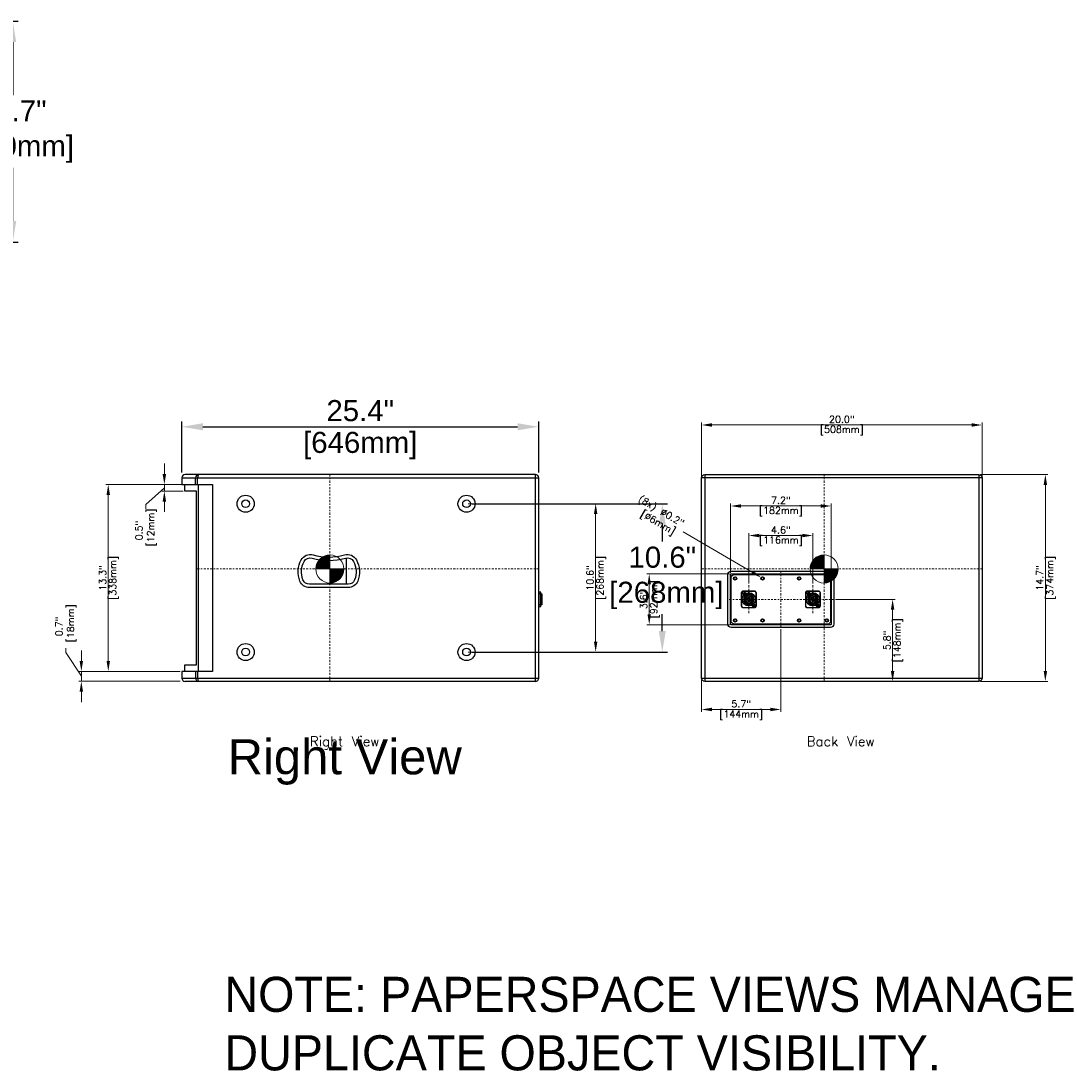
# Model space of a CAD drawing. Extents: x -7 to 141, y 25 to 136.
# Tile 3 of 3: x 67 to 141, y 43 to 118. Entities that reach past the tile are written whole.
import ezdxf
from ezdxf.enums import TextEntityAlignment as Align

# ---------------------------------------------------------------- set-up
doc = ezdxf.new("R2010")
doc.units = 0
doc.header["$LTSCALE"] = 0.125
doc.header["$MEASUREMENT"] = 0
doc.linetypes.add('CENTER', pattern=[2, 1.25, -0.25, 0.25, -0.25])
doc.layers.get('0').update_dxf_attribs({"linetype": 'CONTINUOUS', "lineweight": 5})
doc.layers.get('DEFPOINTS').update_dxf_attribs({"linetype": 'CONTINUOUS'})
for name, color, linetype, lineweight in [('es-device', 1, 'CONTINUOUS', 25), ('ES-DEVICE-WEB', 7, 'CONTINUOUS', 25), ('es-dimension', 7, 'CONTINUOUS', 5), ('ES-DIMENSION-WEB', 7, 'CONTINUOUS', 15), ('es-text', 5, 'CONTINUOUS', 5)]:
    doc.layers.add(name, color=color, linetype=linetype, lineweight=lineweight)
doc.layers.add('ES-TEXT-NOTE', color=7, linetype='CONTINUOUS', plot=False)
doc.layers.add('ES-TEXT-WEB', color=7, linetype='CONTINUOUS')
doc.styles.get("Standard").update_dxf_attribs({"font": 'txt.shx'})
doc.styles.add('TrueType', font='ARIALUNI.TTF')
doc.dimstyles.get("Standard").update_dxf_attribs({"dimscale": 0, "dimtxt": 0.4925, "dimasz": 0.7425, "dimexe": 0.18, "dimexo": 0.125, "dimgap": 0.1525, "dimtad": 0, "dimdec": 1, "dimzin": 0, "dimdsep": 46, "dimtxsty": 'Standard', "dimcen": 0, "dimclrd": 256, "dimclre": 256, "dimadec": 0, "dimazin": 0, "dimtfac": 1, "dimtdec": 1, "dimtofl": 0, "dimtmove": 1, "dimatfit": 3, "dimfxl": 0, "dimtolj": 1, "dimtzin": 0, "dimlwd": -1, "dimlwe": -1, "dimarcsym": 0})
doc.dimstyles.new('TrueType', dxfattribs={"dimscale": 1.5, "dimtxt": 1, "dimasz": 1, "dimexe": 0.25, "dimexo": 0.25, "dimgap": 0.25, "dimtad": 0, "dimtih": 1, "dimtoh": 1, "dimdec": 1, "dimzin": 0, "dimdsep": 46, "dimtxsty": 'TrueType', "dimcen": 0, "dimadec": 0, "dimazin": 0, "dimtfac": 1, "dimtdec": 1, "dimtofl": 0, "dimtmove": 1, "dimatfit": 3, "dimfxl": 0, "dimtolj": 1, "dimtzin": 0, "dimarcsym": 0})

# ---------------------------------------------------------------- blocks, each defined once
blk = doc.blocks.new('*D8')
at = {"layer": 'DEFPOINTS', "color": 0}
for p in [(57.508, 118.24), (57.508, 102.492), (66.893, 102.492)]:
    blk.add_point(p, dxfattribs=at)
at = {"layer": 'ES-DIMENSION-WEB', "color": 0, "lineweight": -2}
for p, q in [((57.883, 118.24), (67.268, 118.24)), ((66.893, 116.74), (66.893, 112.957)), ((66.893, 103.992), (66.893, 107.775)), ((57.883, 102.492), (67.268, 102.492))]:
    blk.add_line(p, q, dxfattribs=at)
at = {"layer": 'ES-DIMENSION-WEB', "color": 0}
for points in [[(66.643, 116.74), (67.143, 116.74), (66.893, 118.24)], [(66.643, 103.992), (67.143, 103.992), (66.893, 102.492)]]:
    blk.add_solid(points, dxfattribs=at)
at = {"layer": 'ES-DIMENSION-WEB', "color": 0, "insert": (66.893, 110.366), "char_height": 1.5, "attachment_point": 5, "style": 'TrueType'}
blk.add_mtext('\\A1;15.7"\\P [400mm]', dxfattribs=at)
blk = doc.blocks.new('*D11')
at = {"layer": 'DEFPOINTS', "color": 0}
for p in [(99.242, 83.849), (99.242, 73.282), (113.195, 73.282)]:
    blk.add_point(p, dxfattribs=at)
at = {"layer": 'ES-DIMENSION-WEB', "color": 0, "lineweight": -2}
for p, q in [((99.617, 83.849), (113.57, 83.849)), ((113.195, 82.349), (113.195, 81.157)), ((113.195, 74.782), (113.195, 75.975)), ((99.617, 73.282), (113.57, 73.282))]:
    blk.add_line(p, q, dxfattribs=at)
at = {"layer": 'ES-DIMENSION-WEB', "color": 0}
for points in [[(112.945, 82.349), (113.445, 82.349), (113.195, 83.849)], [(112.945, 74.782), (113.445, 74.782), (113.195, 73.282)]]:
    blk.add_solid(points, dxfattribs=at)
at = {"layer": 'ES-DIMENSION-WEB', "color": 0, "insert": (113.195, 78.566), "char_height": 1.5, "attachment_point": 5, "style": 'TrueType'}
blk.add_mtext('\\A1;10.6"\\P [268mm]', dxfattribs=at)
blk = doc.blocks.new('COG')
h = blk.add_hatch()
h.set_pattern_fill('ANSI31', color=256, scale=0.1, style=0)
h.set_pattern_definition([(45, (41.252907, -178.948929), (-0.0088388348, 0.0088388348), [])])
h.paths.add_polyline_path([(0.707, 0.707, 0.198912), (0, 1), (0, 0)])
h.paths.add_polyline_path([(0, 1, 0.198912), (-0.707, 0.707), (0, 0)])
h.paths.add_polyline_path([(0, 0), (-0.707, -0.707, 0.198912), (0, -1)])
h.paths.add_polyline_path([(0, 0), (0, -1, 0.198912), (0.707, -0.707)])
for p, q in [((-0.707, -0.707), (0.707, 0.707)), ((0.707, -0.707), (-0.707, 0.707))]:
    blk.add_line(p, q)
blk.add_circle((0, 0), 1)
blk = doc.blocks.new('*D14')
at = {"layer": 'DEFPOINTS', "color": 0}
for p in [(135.758, 85.936), (135.757, 71.196), (140.501, 71.196)]:
    blk.add_point(p, dxfattribs=at)
at = {"layer": 'es-dimension'}
for p, q in [((135.883, 85.936), (140.681, 85.936)), ((140.501, 85.193), (140.501, 71.938)), ((135.882, 71.196), (140.681, 71.196))]:
    blk.add_line(p, q, dxfattribs=at)
for points in [[(140.378, 85.193), (140.625, 85.193), (140.501, 85.936)], [(140.378, 71.938), (140.625, 71.938), (140.501, 71.196)]]:
    blk.add_solid(points, dxfattribs=at)
at = {"layer": 'es-dimension', "color": 0, "char_height": 0.4925, "attachment_point": 5, "rotation": 90}
for s, insert in [('\\A1;14.7"', (140.103, 78.566)), ('\\A1;[374mm]', (140.9, 78.566))]:
    blk.add_mtext(s, dxfattribs=dict(at, insert=insert))
blk = doc.blocks.new('*D15')
at = {"layer": 'DEFPOINTS', "color": 0}
for p in [(115.993, 89.459), (115.993, 85.7), (135.993, 85.7)]:
    blk.add_point(p, dxfattribs=at)
at = {"layer": 'es-dimension'}
for p, q in [((115.993, 85.825), (115.993, 89.639)), ((135.25, 89.459), (116.735, 89.459)), ((135.993, 85.825), (135.993, 89.639))]:
    blk.add_line(p, q, dxfattribs=at)
for points in [[(116.735, 89.583), (116.735, 89.336), (115.993, 89.459)], [(135.25, 89.583), (135.25, 89.336), (135.993, 89.459)]]:
    blk.add_solid(points, dxfattribs=at)
at = {"layer": 'es-dimension', "color": 0, "char_height": 0.4925, "attachment_point": 5}
for s, insert in [('\\A1;20.0"', (125.993, 89.858)), ('\\A1;[508mm]', (125.993, 89.061))]:
    blk.add_mtext(s, dxfattribs=dict(at, insert=insert))
blk = doc.blocks.new('*D16')
at = {"layer": 'DEFPOINTS', "color": 0}
for p in [(125.23, 83.689), (118.064, 78.81), (125.23, 78.81)]:
    blk.add_point(p, dxfattribs=at)
at = {"layer": 'es-dimension'}
for p, q in [((118.064, 78.935), (118.064, 83.869)), ((125.23, 78.935), (125.23, 83.869)), ((118.807, 83.689), (124.487, 83.689))]:
    blk.add_line(p, q, dxfattribs=at)
for points in [[(118.807, 83.812), (118.807, 83.565), (118.064, 83.689)], [(124.487, 83.812), (124.487, 83.565), (125.23, 83.689)]]:
    blk.add_solid(points, dxfattribs=at)
at = {"layer": 'es-dimension', "color": 0, "char_height": 0.4925, "attachment_point": 5}
for s, insert in [('\\A1;7.2"', (121.647, 84.087)), ('\\A1;[182mm]', (121.647, 83.29))]:
    blk.add_mtext(s, dxfattribs=dict(at, insert=insert))
blk = doc.blocks.new('*D17')
at = {"layer": 'DEFPOINTS', "color": 0}
for p in [(118.104, 78.849), (112.264, 75.227), (118.104, 75.227)]:
    blk.add_point(p, dxfattribs=at)
at = {"layer": 'es-dimension'}
for p, q in [((117.979, 78.849), (112.084, 78.849)), ((112.264, 78.107), (112.264, 75.97)), ((117.979, 75.227), (112.084, 75.227))]:
    blk.add_line(p, q, dxfattribs=at)
for points in [[(112.14, 78.107), (112.387, 78.107), (112.264, 78.849)], [(112.14, 75.97), (112.387, 75.97), (112.264, 75.227)]]:
    blk.add_solid(points, dxfattribs=at)
at = {"layer": 'es-dimension', "color": 0, "char_height": 0.4925, "attachment_point": 5, "rotation": 90}
for s, insert in [('\\A1;[92mm]', (112.662, 77.038)), ('\\A1;3.6"', (111.865, 77.038))]:
    blk.add_mtext(s, dxfattribs=dict(at, insert=insert))
blk = doc.blocks.new('*D18')
at = {"layer": 'DEFPOINTS', "color": 0}
for p in [(125.426, 77.038), (128.626, 71.196), (129.611, 71.196)]:
    blk.add_point(p, dxfattribs=at)
at = {"layer": 'es-dimension'}
for p, q in [((125.551, 77.038), (129.791, 77.038)), ((129.611, 76.296), (129.611, 71.938)), ((128.751, 71.196), (129.791, 71.196))]:
    blk.add_line(p, q, dxfattribs=at)
for points in [[(129.488, 76.296), (129.735, 76.296), (129.611, 77.038)], [(129.488, 71.938), (129.735, 71.938), (129.611, 71.196)]]:
    blk.add_solid(points, dxfattribs=at)
at = {"layer": 'es-dimension', "color": 0, "char_height": 0.4925, "attachment_point": 5, "rotation": 90}
for s, insert in [('\\A1;[148mm]', (130.01, 74.117)), ('\\A1;5.8"', (129.213, 74.117))]:
    blk.add_mtext(s, dxfattribs=dict(at, insert=insert))
blk = doc.blocks.new('*D19')
at = {"layer": 'DEFPOINTS', "color": 0}
for p in [(121.647, 75.03), (115.993, 71.432), (115.993, 69.193)]:
    blk.add_point(p, dxfattribs=at)
at = {"layer": 'es-dimension'}
for p, q in [((121.647, 74.905), (121.647, 69.013)), ((115.993, 71.307), (115.993, 69.013)), ((120.904, 69.193), (116.735, 69.193))]:
    blk.add_line(p, q, dxfattribs=at)
for points in [[(116.735, 69.317), (116.735, 69.069), (115.993, 69.193)], [(120.904, 69.317), (120.904, 69.069), (121.647, 69.193)]]:
    blk.add_solid(points, dxfattribs=at)
at = {"layer": 'es-dimension', "color": 0, "char_height": 0.4925, "attachment_point": 5}
for s, insert in [('\\A1;5.7"', (118.82, 69.592)), ('\\A1;[144mm]', (118.82, 68.794))]:
    blk.add_mtext(s, dxfattribs=dict(at, insert=insert))
blk = doc.blocks.new('*D20')
at = {"layer": 'DEFPOINTS', "color": 0}
for p in [(120.246, 78.594), (120.45, 78.475)]:
    blk.add_point(p, dxfattribs=at)
at = {"layer": 'es-dimension'}
blk.add_line((114.674, 81.859), (119.605, 78.97), dxfattribs=at)
blk.add_solid([(119.668, 79.076), (119.543, 78.863), (120.246, 78.594)], dxfattribs=at)
at = {"layer": 'es-dimension', "color": 0, "insert": (112.879, 82.911), "char_height": 0.4925, "attachment_point": 5, "rotation": 329.6291}
blk.add_mtext('\\A1;(8x) ∅0.2"\\P [∅6mm]', dxfattribs=at)
blk = doc.blocks.new('cover-1')
blk.add_lwpolyline([(-3.335, 1.76), (3.335, 1.76, -0.414214), (3.531, 1.563), (3.531, -1.563, -0.414214), (3.335, -1.76), (-3.335, -1.76, -0.414214), (-3.531, -1.563), (-3.531, 1.563, -0.414214)], format="xyb", close=True)
for centre, radius in [((-3.268, 1.496), 0.0984), ((-1.299, 1.496), 0.0984), ((1.299, 1.496), 0.0984), ((3.268, 1.496), 0.0984), ((-2.657, 0.482), 0.0984), ((-2.283, 0), 0.472), ((1.909, 0.482), 0.0984), ((2.283, 0), 0.472), ((-1.909, -0.482), 0.0984), ((2.657, -0.482), 0.0984), ((-3.268, -1.496), 0.0984), ((-1.299, -1.496), 0.0984), ((1.299, -1.496), 0.0984), ((3.268, -1.496), 0.0984)]:
    blk.add_circle(centre, radius)
blk = doc.blocks.new('NL-4')
for p, q in [((-0.336, 0.067), (-0.341, 0.073)), ((-0.335, 0.097), (-0.222, 0.097)), ((-0.319, 0.067), (-0.313, 0.073)), ((-0.241, 0.03), (-0.241, 0.097)), ((-0.236, 0.097), (-0.228, 0.089)), ((-0.228, 0.089), (-0.217, 0.089)), ((-0.228, 0.089), (-0.228, -0.01)), ((-0.225, 0.266), (-0.149, 0.191)), ((-0.225, 0.09), (-0.199, 0.09)), ((-0.217, 0.09), (-0.217, 0.066)), ((-0.097, 0.056), (-0.126, 0.073)), ((-0.122, 0.373), (-0.106, 0.373)), ((-0.1, 0.381), (-0.104, 0.396)), ((-0.102, 0.38), (-0.102, 0.333)), ((-0.098, 0.055), (0.098, 0.055)), ((-0.091, 0.066), (-0.091, 0.104)), ((-0.022, 0.119), (-0.069, 0.119)), ((-0.043, 0.375), (-0.049, 0.381)), ((-0.043, 0.368), (-0.049, 0.361)), ((-0.042, 0.395), (-0.043, 0.407)), ((0.04, 0.132), (-0.02, 0.132)), ((-0.007, 0.124), (-0.013, 0.114)), ((0.027, 0.119), (0.006, 0.119)), ((0.063, 0.119), (0.029, 0.119)), ((0.042, 0.395), (0.043, 0.407)), ((0.043, 0.375), (0.049, 0.381)), ((0.043, 0.368), (0.049, 0.361)), ((0.063, 0.093), (0.063, 0.131)), ((0.1, 0.381), (0.104, 0.396)), ((0.102, 0.38), (0.102, 0.337)), ((0.106, 0.373), (0.122, 0.373)), ((0.225, 0.266), (0.149, 0.191)), ((0.171, 0.171), (0.155, 0.155)), ((0.222, 0.096), (0.205, 0.096)), ((0.217, 0.094), (0.206, 0.094)), ((0.217, 0.066), (0.217, 0.094)), ((0.228, 0.089), (0.217, 0.089)), ((0.335, 0.097), (0.222, 0.097)), ((0.228, 0.089), (0.236, 0.097)), ((0.228, 0.031), (0.228, 0.089)), ((0.228, 0.007), (0.238, 0.013)), ((0.228, -0.089), (0.228, 0.007)), ((0.241, 0.023), (0.241, 0.097)), ((0.293, 0.195), (0.291, 0.192)), ((0.319, 0.067), (0.313, 0.073)), ((0.336, 0.067), (0.341, 0.073)), ((-0.336, -0.067), (-0.341, -0.073)), ((-0.335, -0.097), (-0.222, -0.097)), ((-0.319, -0.067), (-0.313, -0.073)), ((-0.272, -0.223), (-0.27, -0.22)), ((-0.241, -0.023), (-0.241, -0.097)), ((-0.23, -0.007), (-0.24, -0.013)), ((-0.228, -0.089), (-0.236, -0.097)), ((-0.228, -0.034), (-0.228, -0.089)), ((-0.228, -0.089), (-0.217, -0.089)), ((-0.225, -0.266), (-0.149, -0.191)), ((-0.222, -0.096), (-0.205, -0.096)), ((-0.217, -0.066), (-0.217, -0.094)), ((-0.217, -0.094), (-0.206, -0.094)), ((-0.171, -0.171), (-0.155, -0.155)), ((-0.098, -0.055), (0.098, -0.055)), ((-0.073, -0.357), (-0.065, -0.35)), ((-0.065, -0.388), (-0.073, -0.395)), ((-0.063, -0.093), (-0.063, -0.131)), ((-0.063, -0.119), (-0.029, -0.119)), ((-0.043, -0.368), (-0.049, -0.361)), ((-0.043, -0.375), (-0.049, -0.381)), ((-0.04, -0.132), (0.02, -0.132)), ((-0.027, -0.119), (-0.006, -0.119)), ((0.007, -0.124), (0.013, -0.114)), ((0.022, -0.119), (0.069, -0.119)), ((0.043, -0.368), (0.049, -0.361)), ((0.043, -0.375), (0.049, -0.381)), ((0.073, -0.357), (0.065, -0.35)), ((0.065, -0.388), (0.073, -0.395)), ((0.091, -0.066), (0.091, -0.104)), ((0.091, -0.066), (0.091, -0.104)), ((0.097, -0.056), (0.126, -0.073)), ((0.097, -0.056), (0.126, -0.073)), ((0.225, -0.266), (0.149, -0.191)), ((0.225, -0.09), (0.199, -0.09)), ((0.217, -0.09), (0.217, -0.066)), ((0.228, -0.089), (0.217, -0.089)), ((0.335, -0.097), (0.222, -0.097)), ((0.236, -0.097), (0.228, -0.089)), ((0.241, -0.031), (0.241, -0.097)), ((0.319, -0.067), (0.313, -0.073)), ((0.336, -0.067), (0.341, -0.073))]:
    blk.add_line(p, q)
at = {"flags": 128}
for points in [[(-0.374, 0.61), (0.374, 0.61, -0.414214), (0.512, 0.472), (0.512, -0.472, -0.414214), (0.374, -0.61), (-0.374, -0.61, -0.414214), (-0.512, -0.472), (-0.512, 0.472, -0.414214), (-0.374, 0.61)], [(-0.374, 0.594), (0.374, 0.594, -0.414214), (0.496, 0.472), (0.496, -0.472, -0.414214), (0.374, -0.594), (-0.374, -0.594, -0.414214), (-0.496, -0.472), (-0.496, 0.472, -0.414214)], [(-0.319, 0.067), (-0.319, -0.067), (-0.336, -0.067, -0.098685), (-0.336, 0.067), (-0.319, 0.067)], [(-0.106, 0.336), (-0.122, 0.336), (-0.122, 0.373, -0.340527), (-0.104, 0.396, -0.129697), (0.104, 0.396, -0.340527), (0.122, 0.373), (0.122, 0.336), (0.106, 0.336), (0.106, 0.373, 0.340527), (0.1, 0.381, 0.129697), (-0.1, 0.381, 0.340527), (-0.106, 0.373)], [(-0.055, 0.366), (-0.055, 0.374), (-0.043, 0.387, -0.055823), (0.043, 0.387), (0.055, 0.374), (0.055, 0.366), (0.043, 0.356, 0.060785), (-0.043, 0.356)], [(-0.043, 0.368), (-0.043, 0.375, -0.057502), (0.043, 0.375), (0.043, 0.368, 0.058712), (-0.043, 0.368)], [(0.319, -0.067), (0.319, 0.067), (0.336, 0.067, -0.098685), (0.336, -0.067), (0.319, -0.067)], [(0.055, -0.366), (0.055, -0.374), (0.043, -0.387, -0.055823), (-0.043, -0.387), (-0.055, -0.374), (-0.055, -0.366), (-0.043, -0.356, 0.060785), (0.043, -0.356)], [(0.043, -0.368), (0.043, -0.375, -0.057502), (-0.043, -0.375), (-0.043, -0.368, 0.058712), (0.043, -0.368)]]:
    blk.add_lwpolyline(points, format="xyb", close=True, dxfattribs=at)
for points in [[(-0.341, 0.073), (-0.334, 0.079), (-0.319, 0.079), (-0.307, 0.067), (-0.307, -0.067), (-0.319, -0.079), (-0.334, -0.079), (-0.341, -0.073)], [(-0.047, 0.579), (0.047, 0.579), (0, 0.497), (-0.047, 0.579)], [(0.341, -0.073), (0.334, -0.079), (0.319, -0.079), (0.307, -0.067), (0.307, 0.067), (0.319, 0.079), (0.334, 0.079), (0.341, 0.073)]]:
    blk.add_lwpolyline(points, dxfattribs=at)
for points in [[(-0.312, 0.156), (-0.217, 0.156, 0.668179), (-0.211, 0.169), (-0.266, 0.225)], [(-0.222, -0.045), (-0.24, -0.013, -0.198912), (-0.246, 0.032), (-0.235, 0.029, 0.198887), (-0.23, -0.007), (-0.226, -0.014)], [(0.123, 0.334), (0.123, 0.393, 0.153023), (-0.123, 0.393), (-0.123, 0.334)], [(-0.111, 0.336), (-0.111, 0.373, -0.340527), (-0.102, 0.385, -0.037545), (-0.043, 0.396), (-0.042, 0.395, -0.052555), (0.042, 0.395), (0.043, 0.396, -0.037545), (0.102, 0.385, -0.340527), (0.111, 0.373), (0.111, 0.336)], [(-0.042, 0.131), (-0.013, 0.114, 0.198905), (0.032, 0.108), (0.029, 0.12, -0.198912), (-0.007, 0.124), (-0.026, 0.135)], [(0.312, 0.156), (0.217, 0.156, -0.668179), (0.211, 0.169), (0.266, 0.225)], [(0.223, 0.04), (0.238, 0.013, -0.198912), (0.244, -0.032), (0.233, -0.029, 0.198887), (0.228, 0.007), (0.226, 0.011)], [(-0.312, -0.156), (-0.217, -0.156, -0.668179), (-0.211, -0.169), (-0.266, -0.225)], [(-0.073, -0.357), (-0.073, -0.395, 0.091445), (0.073, -0.395), (0.073, -0.357)], [(-0.065, -0.342), (-0.065, -0.388, 0.083069), (0.065, -0.388), (0.065, -0.342)], [(0.042, -0.131), (0.013, -0.114, 0.198905), (-0.032, -0.108), (-0.029, -0.12, -0.198912), (0.007, -0.124), (0.026, -0.135)], [(0.312, -0.156), (0.217, -0.156, 0.668179), (0.211, -0.169), (0.266, -0.225)]]:
    blk.add_lwpolyline(points, format="xyb", dxfattribs=at)
for centre, radius in [((-0.374, 0.472), 0.118), ((0, 0), 0.465), ((-0.374, 0.472), 0.0689), ((0, 0), 0.348), ((0.374, -0.472), 0.118), ((0.374, -0.472), 0.0689)]:
    blk.add_circle(centre, radius)
for radius, start, end in [(0.364, 109.74359, 258.46396), (0.356, 110.19864, 259.49591), (0.226, 156.60443, 225), (0.242, 1.31418, 158.19563), (0.219, 155.71467, 225), (0.146, 64.37797, 150), (0.138, 62.79711, 150), (0.112, 143.80555, 235.84708), (0.112, 323.80555, 55.84708), (0.356, 280.50409, 69.80136), (0.364, 281.53604, 70.25641), (0.352, 33.63889, 73.10415), (0.219, 335.71467, 45), (0.226, 336.60443, 45), (0.352, 219.37151, 253.10415), (0.242, 203.27796, 352.74733), (0.138, 242.79711, 330), (0.146, 244.37797, 330)]:
    blk.add_arc((0, 0), radius, start, end)
blk = doc.blocks.new('*D24')
at = {"layer": 'DEFPOINTS', "color": 0}
for p in [(123.93, 81.584), (119.363, 78.038), (123.93, 78.038)]:
    blk.add_point(p, dxfattribs=at)
at = {"layer": 'es-dimension'}
for p, q in [((119.363, 78.163), (119.363, 81.764)), ((120.106, 81.584), (123.188, 81.584)), ((123.93, 78.163), (123.93, 81.764))]:
    blk.add_line(p, q, dxfattribs=at)
for points in [[(120.106, 81.708), (120.106, 81.46), (119.363, 81.584)], [(123.188, 81.708), (123.188, 81.46), (123.93, 81.584)]]:
    blk.add_solid(points, dxfattribs=at)
at = {"layer": 'es-dimension', "color": 0, "char_height": 0.4925, "attachment_point": 5}
for s, insert in [('\\A1;4.6"', (121.647, 81.983)), ('\\A1;[116mm]', (121.647, 81.185))]:
    blk.add_mtext(s, dxfattribs=dict(at, insert=insert))
blk = doc.blocks.new('NL-4-side')
for p, q in [((-0.512, 0.135), (0.512, 0.135)), ((-0.396, 0.149), (-0.396, 0)), ((0.39, 0.225), (-0.39, 0.225)), ((0.396, 0.149), (0.396, 0))]:
    blk.add_line(p, q)
at = {"flags": 128}
blk.add_lwpolyline([(-0.512, 0), (0.512, 0), (0.512, 0.135, 0.414214), (0.499, 0.149), (-0.499, 0.149, 0.414214), (-0.512, 0.135)], format="xyb", close=True, dxfattribs=at)
blk.add_lwpolyline([(-0.39, 0.149), (-0.39, 0.225, -0.414214), (-0.383, 0.231), (0.383, 0.231, -0.414214), (0.39, 0.225), (0.39, 0.149)], format="xyb", dxfattribs=at)
blk = doc.blocks.new('*D33')
at = {"layer": 'DEFPOINTS', "color": 0}
for p in [(78.944, 85.223), (73.702, 71.908), (78.944, 71.908)]:
    blk.add_point(p, dxfattribs=at)
at = {"layer": 'es-dimension'}
for p, q in [((78.819, 85.223), (73.522, 85.223)), ((73.702, 84.481), (73.702, 72.651)), ((78.819, 71.908), (73.522, 71.908))]:
    blk.add_line(p, q, dxfattribs=at)
for points in [[(73.578, 84.481), (73.825, 84.481), (73.702, 85.223)], [(73.578, 72.651), (73.825, 72.651), (73.702, 71.908)]]:
    blk.add_solid(points, dxfattribs=at)
at = {"layer": 'es-dimension', "color": 0, "char_height": 0.4925, "attachment_point": 5, "rotation": 90}
for s, insert in [('\\A1;13.3"', (73.303, 78.566)), ('\\A1;[338mm]', (74.1, 78.566))]:
    blk.add_mtext(s, dxfattribs=dict(at, insert=insert))
blk = doc.blocks.new('*D34')
at = {"layer": 'DEFPOINTS', "color": 0}
for p in [(77.701, 84.751), (79.158, 85.223), (79.158, 84.751)]:
    blk.add_point(p, dxfattribs=at)
at = {"layer": 'es-dimension'}
for p, q in [((77.701, 85.966), (77.701, 86.708)), ((77.701, 84.987), (76.391, 83.79)), ((79.033, 85.223), (77.521, 85.223)), ((79.033, 84.751), (77.521, 84.751)), ((77.701, 85.223), (77.701, 84.751)), ((76.391, 83.79), (76.391, 83.485)), ((77.701, 84.008), (77.701, 83.266))]:
    blk.add_line(p, q, dxfattribs=at)
for points in [[(77.577, 85.966), (77.824, 85.966), (77.701, 85.223)], [(77.577, 84.008), (77.824, 84.008), (77.701, 84.751)]]:
    blk.add_solid(points, dxfattribs=at)
at = {"layer": 'es-dimension', "color": 0, "insert": (76.391, 81.937), "char_height": 0.4925, "attachment_point": 5, "rotation": 90}
blk.add_mtext('\\A1;0.5"\\P [12mm]', dxfattribs=at)
blk = doc.blocks.new('*D35')
at = {"layer": 'DEFPOINTS', "color": 0}
for p in [(78.944, 71.908), (71.783, 71.2), (78.944, 71.2)]:
    blk.add_point(p, dxfattribs=at)
at = {"layer": 'es-dimension'}
for p, q in [((70.682, 73.257), (70.682, 73.562)), ((71.783, 72.651), (71.783, 73.393)), ((71.783, 71.554), (70.682, 73.257)), ((78.819, 71.908), (71.603, 71.908)), ((71.783, 71.908), (71.783, 71.2)), ((78.819, 71.2), (71.603, 71.2)), ((71.783, 70.457), (71.783, 69.715))]:
    blk.add_line(p, q, dxfattribs=at)
for points in [[(71.659, 72.651), (71.907, 72.651), (71.783, 71.908)], [(71.659, 70.457), (71.907, 70.457), (71.783, 71.2)]]:
    blk.add_solid(points, dxfattribs=at)
at = {"layer": 'es-dimension', "color": 0, "insert": (70.682, 75.11), "char_height": 0.4925, "attachment_point": 5, "rotation": 90}
blk.add_mtext('\\A1;0.7"\\P [18mm]', dxfattribs=at)
blk = doc.blocks.new('*D40')
at = {"layer": 'DEFPOINTS', "color": 0}
for p in [(104.384, 89.332), (78.944, 85.7), (104.384, 85.7)]:
    blk.add_point(p, dxfattribs=at)
at = {"layer": 'ES-DIMENSION-WEB', "color": 0, "lineweight": -2}
for p, q in [((78.944, 86.075), (78.944, 89.707)), ((80.444, 89.332), (102.884, 89.332)), ((104.384, 86.075), (104.384, 89.707))]:
    blk.add_line(p, q, dxfattribs=at)
at = {"layer": 'ES-DIMENSION-WEB', "color": 0}
for points in [[(80.444, 89.582), (80.444, 89.082), (78.944, 89.332)], [(102.884, 89.582), (102.884, 89.082), (104.384, 89.332)]]:
    blk.add_solid(points, dxfattribs=at)
at = {"layer": 'ES-DIMENSION-WEB', "color": 0, "char_height": 1.5, "attachment_point": 5, "style": 'TrueType'}
for s, insert in [('\\A1;25.4"', (91.664, 90.473)), ('\\A1;[646mm]', (91.664, 87.994))]:
    blk.add_mtext(s, dxfattribs=dict(at, insert=insert))
blk = doc.blocks.new('duplicate_objects_note')
at = {"insert": (0, 0), "char_height": 2.5, "width": 70.3349, "attachment_point": 1, "style": 'TrueType'}
blk.add_mtext('NOTE: PAPERSPACE VIEWS MANAGE DUPLICATE OBJECT VISIBILITY. ', dxfattribs=at)
blk = doc.blocks.new('*D43')
at = {"layer": 'DEFPOINTS', "color": 0}
for p in [(99.242, 83.849), (99.242, 73.282), (108.445, 73.282)]:
    blk.add_point(p, dxfattribs=at)
at = {"layer": 'es-dimension'}
for p, q in [((99.367, 83.849), (108.625, 83.849)), ((108.445, 83.107), (108.445, 74.025)), ((99.367, 73.282), (108.625, 73.282))]:
    blk.add_line(p, q, dxfattribs=at)
for points in [[(108.321, 83.107), (108.569, 83.107), (108.445, 83.849)], [(108.321, 74.025), (108.569, 74.025), (108.445, 73.282)]]:
    blk.add_solid(points, dxfattribs=at)
at = {"layer": 'es-dimension', "color": 0, "char_height": 0.4925, "attachment_point": 5, "rotation": 90}
for s, insert in [('\\A1;10.6"', (108.046, 78.566)), ('\\A1;[268mm]', (108.844, 78.566))]:
    blk.add_mtext(s, dxfattribs=dict(at, insert=insert))

msp = doc.modelspace()

# ---------------------------------------------------------------- linework, layer by layer
at = {"linetype": 'CENTER'}
for p, q in [((89.5, 71.196), (89.5, 85.936)), ((124.729, 71.196), (124.729, 85.936)), ((104.384, 79.202), (80, 79.202)), ((115.993, 79.202), (135.993, 79.202)), ((121.647, 75.03), (121.647, 79.046)), ((119.363, 78.038), (119.363, 76.038)), ((123.93, 78.038), (123.93, 76.038)), ((125.426, 77.038), (117.867, 77.038))]:
    msp.add_line(p, q, dxfattribs=at)
at = {"layer": 'es-device'}
for p, q in [((78.944, 85.7), (104.384, 85.7)), ((78.944, 85.7), (78.944, 85.223)), ((104.15, 85.936), (79.18, 85.936)), ((79.918, 85.223), (79.918, 85.7)), ((80.069, 85.223), (80.069, 85.7)), ((104.15, 71.196), (104.15, 85.936)), ((104.384, 71.432), (104.384, 85.7)), ((135.993, 85.7), (115.993, 85.7)), ((116.229, 85.936), (116.229, 71.196)), ((135.758, 85.936), (135.757, 71.196)), ((78.944, 85.223), (81.133, 85.223)), ((80.124, 71.908), (80.124, 85.223)), ((81.133, 85.223), (81.133, 71.908)), ((90.67, 79.992), (90.67, 78.109)), ((81.133, 71.908), (78.944, 71.908)), ((78.944, 71.908), (78.944, 71.432)), ((79.918, 71.908), (79.918, 71.432)), ((80.069, 71.908), (80.069, 71.432)), ((78.944, 71.432), (104.384, 71.432)), ((104.15, 71.196), (79.18, 71.196)), ((115.993, 71.432), (135.993, 71.432))]:
    msp.add_line(p, q, dxfattribs=at)
for points in [[(116.229, 85.936), (135.757, 85.936, -0.414214), (135.993, 85.7), (135.993, 71.432, -0.414214), (135.757, 71.196), (116.229, 71.196, -0.414214), (115.993, 71.432), (115.993, 85.7, -0.414214)], [(90.801, 78.109), (88.045, 78.109, -0.308511), (87.58, 78.427, -0.22131), (87.661, 79.736, -0.352461), (88.239, 79.978, 0.141987), (90.607, 79.978, -0.352455), (91.185, 79.736, -0.221317), (91.266, 78.427, -0.308502)], [(125.19, 75.03), (118.104, 75.03, -0.414214), (117.867, 75.267), (117.867, 78.81, -0.414214), (118.104, 79.046), (125.19, 79.046, -0.414214), (125.426, 78.81), (125.426, 75.267, -0.414214)], [(125.19, 75.227), (118.104, 75.227, -0.414214), (118.064, 75.267), (118.064, 78.81, -0.414214), (118.104, 78.849), (125.19, 78.849, -0.414214), (125.23, 78.81), (125.23, 75.267, -0.414214)]]:
    msp.add_lwpolyline(points, format="xyb", close=True, dxfattribs=at)
msp.add_lwpolyline([(79.158, 71.908), (79.158, 72.381), (80, 72.381), (80, 84.751), (79.158, 84.751), (79.158, 85.223)], dxfattribs=at)
msp.add_lwpolyline([(90.801, 77.873), (88.045, 77.873, -0.308511), (87.36, 78.34, -0.22131), (87.453, 79.849, -0.352461), (88.305, 80.205, 0.141987), (90.541, 80.205, -0.352455), (91.393, 79.849, -0.221317), (91.486, 78.34, -0.308504), (90.801, 77.873, 0.133569)], format="xyb", dxfattribs=at)
for centre, radius in [((83.494, 83.849), 0.61), ((83.494, 83.849), 0.276), ((99.242, 83.849), 0.61), ((99.242, 83.849), 0.276), ((118.379, 78.534), 0.118), ((120.348, 78.534), 0.118), ((122.946, 78.534), 0.118), ((124.915, 78.534), 0.118), ((118.379, 75.542), 0.118), ((120.348, 75.542), 0.118), ((122.946, 75.542), 0.118), ((124.915, 75.542), 0.118), ((83.494, 73.282), 0.61), ((83.494, 73.282), 0.276), ((99.242, 73.282), 0.61), ((99.242, 73.282), 0.276)]:
    msp.add_circle(centre, radius, dxfattribs=at)
for centre, radius, start, end in [((79.18, 85.7), 0.236, 90, 180), ((80.145, 85.709), 0.227, 90.42641, 182.37802), ((80.883, 85.573), 0.824, 153.86802, 171.16481), ((104.147, 85.7), 0.236, 359.99951, 89.99716), ((79.18, 71.432), 0.236, 180, 270), ((80.145, 71.423), 0.227, 177.62198, 269.57359), ((80.883, 71.559), 0.824, 188.83519, 206.13198), ((104.147, 71.432), 0.236, 270, 360)]:
    msp.add_arc(centre, radius, start, end, dxfattribs=at)
at = {"layer": 'ES-DEVICE-WEB'}
for p, q in [((78.944, 85.7), (104.384, 85.7)), ((78.944, 85.7), (78.944, 85.223)), ((104.15, 85.936), (79.18, 85.936)), ((79.918, 85.223), (79.918, 85.7)), ((80.069, 85.223), (80.069, 85.7)), ((104.15, 71.196), (104.15, 85.936)), ((104.384, 71.432), (104.384, 85.7)), ((78.944, 85.223), (81.133, 85.223)), ((80.124, 71.908), (80.124, 85.223)), ((81.133, 85.223), (81.133, 71.908)), ((90.67, 79.992), (90.67, 78.109)), ((81.133, 71.908), (78.944, 71.908)), ((78.944, 71.908), (78.944, 71.432)), ((79.918, 71.908), (79.918, 71.432)), ((80.069, 71.908), (80.069, 71.432)), ((78.944, 71.432), (104.384, 71.432)), ((104.15, 71.196), (79.18, 71.196))]:
    msp.add_line(p, q, dxfattribs=at)
msp.add_lwpolyline([(79.158, 71.908), (79.158, 72.381), (80, 72.381), (80, 84.751), (79.158, 84.751), (79.158, 85.223)], dxfattribs=at)
msp.add_lwpolyline([(90.801, 77.873), (88.045, 77.873, -0.308511), (87.36, 78.34, -0.22131), (87.453, 79.849, -0.352461), (88.305, 80.205, 0.141987), (90.541, 80.205, -0.352455), (91.393, 79.849, -0.221317), (91.486, 78.34, -0.308504), (90.801, 77.873, 0.133569)], format="xyb", dxfattribs=at)
msp.add_lwpolyline([(90.801, 78.109), (88.045, 78.109, -0.308511), (87.58, 78.427, -0.22131), (87.661, 79.736, -0.352461), (88.239, 79.978, 0.141987), (90.607, 79.978, -0.352455), (91.185, 79.736, -0.221317), (91.266, 78.427, -0.308502)], format="xyb", close=True, dxfattribs=at)
for centre, radius in [((83.494, 83.849), 0.61), ((83.494, 83.849), 0.276), ((99.242, 83.849), 0.61), ((99.242, 83.849), 0.276), ((83.494, 73.282), 0.61), ((83.494, 73.282), 0.276), ((99.242, 73.282), 0.61), ((99.242, 73.282), 0.276)]:
    msp.add_circle(centre, radius, dxfattribs=at)
for centre, radius, start, end in [((79.18, 85.7), 0.236, 90, 180), ((80.145, 85.709), 0.227, 90.42641, 182.37802), ((80.883, 85.573), 0.824, 153.86802, 171.16481), ((104.147, 85.7), 0.236, 359.99951, 89.99716), ((79.18, 71.432), 0.236, 180, 270), ((80.145, 71.423), 0.227, 177.62198, 269.57359), ((80.883, 71.559), 0.824, 188.83519, 206.13198), ((104.147, 71.432), 0.236, 270, 360)]:
    msp.add_arc(centre, radius, start, end, dxfattribs=at)

# ---------------------------------------------------------------- block references
for p, rotation in [((89.5, 79.202), 44.99999999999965), ((124.729, 79.202), 45.00000000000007)]:
    msp.add_blockref('COG', p, dxfattribs=dict(rotation=rotation))
at = {"layer": 'es-device'}
for name, p in [('cover-1', (121.647, 77.038)), ('NL-4', (119.363, 77.038)), ('NL-4', (123.93, 77.038))]:
    msp.add_blockref(name, p, dxfattribs=at)
at = {"layer": 'es-device', "rotation": 270}
msp.add_blockref('NL-4-side', (104.384, 77.038), dxfattribs=at)
at = {"layer": 'ES-DEVICE-WEB', "rotation": 270}
msp.add_blockref('NL-4-side', (104.384, 77.038), dxfattribs=at)
at = {"layer": 'ES-TEXT-NOTE'}
msp.add_blockref('duplicate_objects_note', (81.964, 50.148), dxfattribs=at)

# ---------------------------------------------------------------- texts
at = {"layer": 'es-text'}
for s, p in [('Right View', (90.555, 66.573)), ('Back View', (125.91, 66.573))]:
    msp.add_text(s, height=0.6985, dxfattribs=at).set_placement(p, align=Align.CENTER)
at = {"layer": 'ES-TEXT-WEB', "style": 'TrueType'}
msp.add_text('Right View', height=2.5, dxfattribs=at).set_placement((90.555, 64.573), align=Align.CENTER)

# ---------------------------------------------------------------- dimensions: what is measured, and where the dimension line sits
at = {"layer": 'es-dimension'}
for base, p1, p2, picture, middle in [((115.993, 89.459), (135.993, 85.7), (115.993, 85.7), '*D15', (125.993, 89.459)), ((125.23, 83.689), (118.064, 78.81), (125.23, 78.81), '*D16', (121.647, 83.689)), ((123.93, 81.584), (119.363, 78.038), (123.93, 78.038), '*D24', (121.647, 81.584)), ((115.993, 69.193), (121.647, 75.03), (115.993, 71.432), '*D19', (118.82, 69.193))]:
    dim = msp.add_linear_dim(base=base, p1=p1, p2=p2, dimstyle='Standard', override={"dimscale": 1, "dimpost": '"\\X'}, dxfattribs=at)
    dim.commit()
    dim.dimension.update_dxf_attribs({"geometry": picture, "text_midpoint": middle})
for base, p1, p2, angle, picture, middle in [((77.701, 84.751), (79.158, 85.223), (79.158, 84.751), 90, '*D34', (76.391, 83.333)), ((71.783, 71.2), (78.944, 71.908), (78.944, 71.2), 270, '*D35', (70.682, 73.715))]:
    dim = msp.add_linear_dim(base=base, p1=p1, p2=p2, angle=angle, dimstyle='Standard', override={"dimscale": 1, "dimpost": '"\\X'}, dxfattribs=at)
    dim.commit()
    dim.dimension.update_dxf_attribs({"geometry": picture, "text_midpoint": middle, "dimtype": 160})
for base, p1, p2, picture, middle in [((140.501, 71.196), (135.758, 85.936), (135.757, 71.196), '*D14', (140.501, 78.566)), ((73.702, 71.908), (78.944, 85.223), (78.944, 71.908), '*D33', (73.702, 78.566)), ((108.445, 73.282), (99.242, 83.849), (99.242, 73.282), '*D43', (108.445, 78.566)), ((112.264, 75.227), (118.104, 78.849), (118.104, 75.227), '*D17', (112.264, 77.038)), ((129.611, 71.196), (125.426, 77.038), (128.626, 71.196), '*D18', (129.611, 74.117))]:
    dim = msp.add_linear_dim(base=base, p1=p1, p2=p2, angle=90, dimstyle='Standard', override={"dimscale": 1, "dimpost": '"\\X'}, dxfattribs=at)
    dim.commit()
    dim.dimension.update_dxf_attribs({"geometry": picture, "text_midpoint": middle})
dim = msp.add_diameter_dim_2p(p1=(120.45, 78.475), p2=(120.246, 78.594), text='(8x) <>', dimstyle='Standard', override={"dimscale": 1, "dimpost": '"\\X'}, dxfattribs=at)
dim.commit()
dim.dimension.update_dxf_attribs({"geometry": '*D20', "text_midpoint": (112.879, 82.911), "dimtype": 163})
at = {"layer": 'ES-DIMENSION-WEB'}
for base, p1, p2, picture, middle in [((66.893, 102.492), (57.508, 118.24), (57.508, 102.492), '*D8', (66.893, 110.366)), ((113.195, 73.282), (99.242, 83.849), (99.242, 73.282), '*D11', (113.195, 78.566))]:
    dim = msp.add_linear_dim(base=base, p1=p1, p2=p2, angle=90, dimstyle='TrueType', override={"dimpost": '"\\X'}, dxfattribs=at)
    dim.commit()
    dim.dimension.update_dxf_attribs({"geometry": picture, "text_midpoint": middle, "dimtype": 160})
dim = msp.add_linear_dim(base=(104.384, 89.332), p1=(78.944, 85.7), p2=(104.384, 85.7), dimstyle='TrueType', override={"dimpost": '"\\X'}, dxfattribs=at)
dim.commit()
dim.dimension.update_dxf_attribs({"geometry": '*D40', "text_midpoint": (91.664, 89.332)})

doc.saveas('drawing.dxf')
